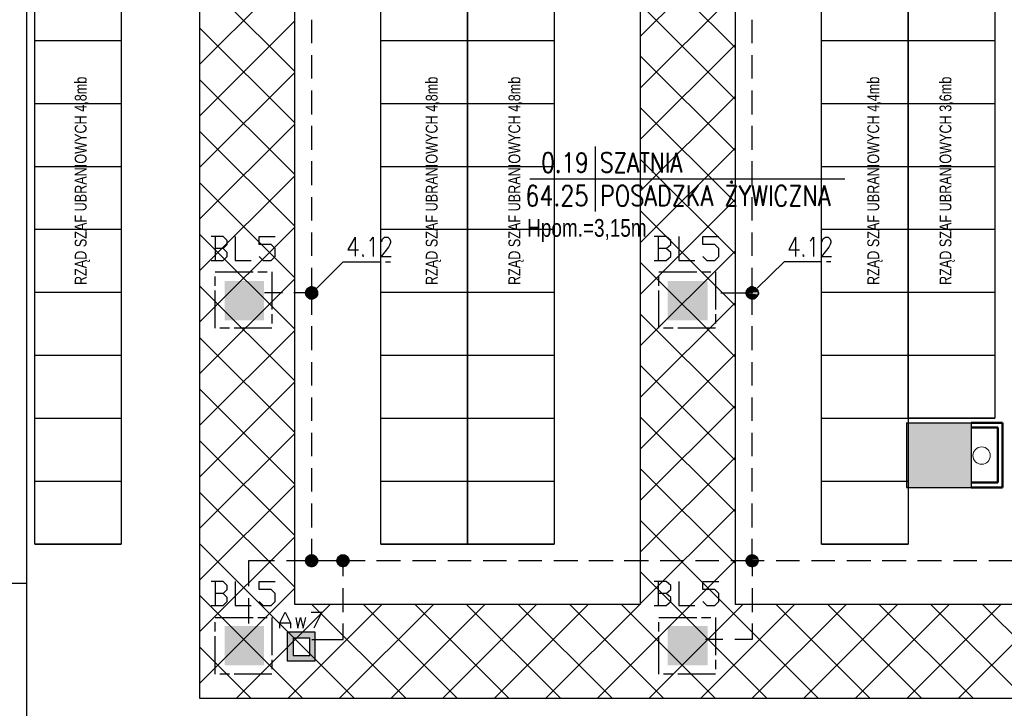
# Model space of a CAD drawing. Header units: millimetres. Extents: x 282377 to 1404227, y -783705 to 1038705.
# Tile 221 of 243: x 385189 to 385815, y 8857 to 9294. Entities that reach past the tile are written whole.
import ezdxf
from ezdxf.enums import TextEntityAlignment as Align

# ---------------------------------------------------------------- set-up
doc = ezdxf.new("R2010")
doc.units = ezdxf.units.MM
doc.linetypes.add('ACAD_ISO08W100', pattern=[36, 24, -3, 6, -3])
doc.layers.add('!!ELEKTRYKA', color=7, linetype='Continuous')
doc.styles.add('BIKTC', font='bikromsw.shx', dxfattribs={"width": 0.8})
doc.styles.add('ROMANS', font='romans', dxfattribs={"width": 0.7})

# ---------------------------------------------------------------- blocks, each defined once
blk = doc.blocks.new('bikmet')
blk.add_line((0, 1.65), (0, -1.65))
at = {"style": 'ROMANS', "width": 0.8}
blk.add_attdef('NRPOM', text='', height=1, dxfattribs=at).set_placement((-0.333, 0.333), align=Align.RIGHT)
blk.add_attdef('NWAPOM', (0.25, 0.333), '', height=1, dxfattribs=at)
blk.add_attdef('RAREA', text='', height=1.042, dxfattribs=at).set_placement((-0.333, -0.333), align=Align.TOP_RIGHT)
blk.add_attdef('PODLOGA', text='', height=1.042, dxfattribs=at).set_placement((0.25, -0.333), align=Align.TOP_LEFT)

msp = doc.modelspace()

# ---------------------------------------------------------------- hatches: boundary and pattern name
at = {"layer": '!!ELEKTRYKA'}
h = msp.add_hatch(color=252, dxfattribs=at)
h.dxf.hatch_style = 1
h.paths.add_polyline_path([(385752.7, 8997.12), (385793.7, 8997.12), (385793.7, 9038.12), (385752.7, 9038.12)])

# ---------------------------------------------------------------- linework, layer by layer
at = {"layer": '!!ELEKTRYKA', "color": 252}
for p, q in [((385193.7, 8936.12), (385193.7, 9446.12)), ((385303.7, 8862.99), (385303.7, 9446.12)), ((385363.7, 9446.12), (385363.7, 8922.99)), ((385583.7, 8922.99), (385583.7, 9446.12)), ((385643.7, 9446.12), (385643.7, 8922.99)), ((385198.7, 8961.12), (385198.7, 9441.12)), ((385253.7, 9441.12), (385253.7, 8961.12)), ((385418.7, 8961.12), (385418.7, 9441.12)), ((385473.7, 9441.12), (385473.7, 8961.12)), ((385473.7, 8961.12), (385473.7, 9441.12)), ((385528.7, 9441.12), (385528.7, 8961.12)), ((385698.7, 8961.12), (385698.7, 9401.12)), ((385753.7, 9401.12), (385753.7, 8961.12)), ((385753.7, 9041.12), (385753.7, 9401.12)), ((385808.7, 9401.12), (385808.7, 9041.12)), ((385198.7, 9281.12), (385253.7, 9281.12)), ((385418.7, 9281.12), (385473.7, 9281.12)), ((385473.7, 9281.12), (385528.7, 9281.12)), ((385698.7, 9281.12), (385753.7, 9281.12)), ((385753.7, 9281.12), (385808.7, 9281.12)), ((385198.7, 9241.12), (385253.7, 9241.12)), ((385418.7, 9241.12), (385473.7, 9241.12)), ((385473.7, 9241.12), (385528.7, 9241.12)), ((385698.7, 9241.12), (385753.7, 9241.12)), ((385753.7, 9241.12), (385808.7, 9241.12)), ((385198.7, 9201.12), (385253.7, 9201.12)), ((385418.7, 9201.12), (385473.7, 9201.12)), ((385473.7, 9201.12), (385528.7, 9201.12)), ((385698.7, 9201.12), (385753.7, 9201.12)), ((385753.7, 9201.12), (385808.7, 9201.12)), ((385198.7, 9161.12), (385253.7, 9161.12)), ((385418.7, 9161.12), (385473.7, 9161.12)), ((385473.7, 9161.12), (385528.7, 9161.12)), ((385698.7, 9161.12), (385753.7, 9161.12)), ((385753.7, 9161.12), (385808.7, 9161.12)), ((385198.7, 9121.12), (385253.7, 9121.12)), ((385418.7, 9121.12), (385473.7, 9121.12)), ((385473.7, 9121.12), (385528.7, 9121.12)), ((385698.7, 9121.12), (385753.7, 9121.12)), ((385753.7, 9121.12), (385808.7, 9121.12)), ((385198.7, 9081.12), (385253.7, 9081.12)), ((385418.7, 9081.12), (385473.7, 9081.12)), ((385473.7, 9081.12), (385528.7, 9081.12)), ((385698.7, 9081.12), (385753.7, 9081.12)), ((385753.7, 9081.12), (385808.7, 9081.12)), ((385198.7, 9041.12), (385253.7, 9041.12)), ((385418.7, 9041.12), (385473.7, 9041.12)), ((385473.7, 9041.12), (385528.7, 9041.12)), ((385698.7, 9041.12), (385753.7, 9041.12)), ((385753.7, 9041.12), (385808.7, 9041.12)), ((385808.7, 9041.12), (385753.7, 9041.12)), ((385752.7, 9038.12), (385793.7, 9038.12)), ((385752.7, 9038.12), (385752.7, 8997.12)), ((385793.7, 9038.12), (385793.7, 8997.12)), ((385198.7, 9001.12), (385253.7, 9001.12)), ((385418.7, 9001.12), (385473.7, 9001.12)), ((385473.7, 9001.12), (385528.7, 9001.12)), ((385698.7, 9001.12), (385753.7, 9001.12)), ((385752.7, 8997.12), (385793.7, 8997.12)), ((385198.7, 8961.12), (385253.7, 8961.12)), ((385253.7, 8961.12), (385198.7, 8961.12)), ((385418.7, 8961.12), (385473.7, 8961.12)), ((385473.7, 8961.12), (385418.7, 8961.12)), ((385473.7, 8961.12), (385528.7, 8961.12)), ((385528.7, 8961.12), (385473.7, 8961.12)), ((385698.7, 8961.12), (385753.7, 8961.12)), ((385753.7, 8961.12), (385698.7, 8961.12)), ((385193.7, 8936.12), (385127.7, 8936.12)), ((385363.7, 8922.99), (385583.7, 8922.99)), ((385643.7, 8922.99), (385863.7, 8922.99)), ((385923.7, 8862.99), (385303.7, 8862.99))]:
    msp.add_line(p, q, dxfattribs=at)
at = {"layer": '!!ELEKTRYKA', "color": 252, "linetype": 'Continuous'}
for p, q in [((385583.7, 9283.89), (385643.7, 9343.89)), ((385643.7, 9276.69), (385583.7, 9336.69)), ((385303.7, 9266.11), (385363.7, 9326.11)), ((385363.7, 9261.69), (385303.7, 9321.69)), ((385583.7, 9251.11), (385643.7, 9311.11)), ((385643.7, 9243.91), (385583.7, 9303.91)), ((385303.7, 9233.33), (385363.7, 9293.33)), ((385363.7, 9228.91), (385303.7, 9288.91)), ((385583.7, 9218.33), (385643.7, 9278.33)), ((385643.7, 9211.13), (385583.7, 9271.13)), ((385303.7, 9200.56), (385363.7, 9260.56)), ((385363.7, 9196.13), (385303.7, 9256.13)), ((385583.7, 9185.56), (385643.7, 9245.56)), ((385643.7, 9178.36), (385583.7, 9238.36)), ((385303.7, 9167.78), (385363.7, 9227.78)), ((385363.7, 9163.35), (385303.7, 9223.35)), ((385583.7, 9152.78), (385643.7, 9212.78)), ((385643.7, 9145.58), (385583.7, 9205.58)), ((385303.7, 9135), (385363.7, 9195)), ((385363.7, 9130.58), (385303.7, 9190.58)), ((385583.7, 9120), (385643.7, 9180)), ((385643.7, 9112.8), (385583.7, 9172.8)), ((385303.7, 9102.22), (385363.7, 9162.22)), ((385363.7, 9097.8), (385303.7, 9157.8)), ((385583.7, 9087.22), (385643.7, 9147.22)), ((385643.7, 9080.02), (385583.7, 9140.02)), ((385303.7, 9069.44), (385363.7, 9129.44)), ((385363.7, 9065.02), (385303.7, 9125.02)), ((385583.7, 9054.44), (385643.7, 9114.44)), ((385643.7, 9047.24), (385583.7, 9107.24)), ((385303.7, 9036.67), (385363.7, 9096.67)), ((385363.7, 9032.24), (385303.7, 9092.24)), ((385583.7, 9021.67), (385643.7, 9081.67)), ((385643.7, 9014.47), (385583.7, 9074.47)), ((385303.7, 9003.89), (385363.7, 9063.89)), ((385363.7, 8999.46), (385303.7, 9059.46)), ((385583.7, 8988.89), (385643.7, 9048.89)), ((385643.7, 8981.69), (385583.7, 9041.69)), ((385303.7, 8971.11), (385363.7, 9031.11)), ((385363.7, 8966.69), (385303.7, 9026.69)), ((385583.7, 8956.11), (385643.7, 9016.11)), ((385643.7, 8948.91), (385583.7, 9008.91)), ((385303.7, 8938.33), (385363.7, 8998.33)), ((385363.7, 8933.91), (385303.7, 8993.91)), ((385583.7, 8923.33), (385643.7, 8983.33)), ((385696.84, 8862.99), (385583.7, 8976.13)), ((385303.7, 8905.56), (385363.7, 8965.56)), ((385401.84, 8862.99), (385303.7, 8961.13)), ((385556.13, 8862.99), (385643.7, 8950.55)), ((385664.07, 8862.99), (385583.7, 8943.35)), ((385303.7, 8872.78), (385363.7, 8932.78)), ((385369.07, 8862.99), (385303.7, 8928.35)), ((385326.69, 8862.99), (385386.69, 8922.99)), ((385359.46, 8862.99), (385419.46, 8922.99)), ((385434.62, 8862.99), (385374.62, 8922.99)), ((385392.24, 8862.99), (385452.24, 8922.99)), ((385467.4, 8862.99), (385407.4, 8922.99)), ((385425.02, 8862.99), (385485.02, 8922.99)), ((385500.18, 8862.99), (385440.18, 8922.99)), ((385457.8, 8862.99), (385517.8, 8922.99)), ((385532.95, 8862.99), (385472.95, 8922.99)), ((385490.58, 8862.99), (385550.58, 8922.99)), ((385565.73, 8862.99), (385505.73, 8922.99)), ((385523.35, 8862.99), (385583.35, 8922.99)), ((385598.51, 8862.99), (385538.51, 8922.99)), ((385631.29, 8862.99), (385571.29, 8922.99)), ((385588.91, 8862.99), (385648.91, 8922.99)), ((385621.69, 8862.99), (385681.69, 8922.99)), ((385654.47, 8862.99), (385714.47, 8922.99)), ((385729.62, 8862.99), (385669.62, 8922.99)), ((385687.24, 8862.99), (385747.24, 8922.99)), ((385762.4, 8862.99), (385702.4, 8922.99)), ((385720.02, 8862.99), (385780.02, 8922.99)), ((385795.18, 8862.99), (385735.18, 8922.99)), ((385752.8, 8862.99), (385812.8, 8922.99)), ((385827.96, 8862.99), (385767.96, 8922.99)), ((385785.58, 8862.99), (385845.58, 8922.99)), ((385860.73, 8862.99), (385800.73, 8922.99)), ((385336.29, 8862.99), (385303.7, 8895.57))]:
    msp.add_line(p, q, dxfattribs=at)
at = {"layer": '!!ELEKTRYKA', "color": 7}
msp.add_line((385513.31, 9193.13), (385713.52, 9193.13), dxfattribs=at)
at = {"layer": '!!ELEKTRYKA', "color": 252, "lineweight": 50}
for p, q in [((385793.7, 9038.12), (385813.7, 9038.12)), ((385793.7, 9035.12), (385810.7, 9035.12)), ((385810.7, 9035.12), (385810.7, 9000.12)), ((385813.7, 9038.12), (385813.7, 8997.12)), ((385793.7, 9000.12), (385810.7, 9000.12)), ((385793.7, 8997.12), (385813.7, 8997.12))]:
    msp.add_line(p, q, dxfattribs=at)
at = {"layer": '!!ELEKTRYKA', "color": 252, "ltscale": 10}
msp.add_line((385193.7, 8815.12), (385193.7, 8936.12), dxfattribs=at)
at = {"layer": '!!ELEKTRYKA', "color": 5, "linetype": 'ACAD_ISO08W100', "lineweight": -3}
for points in [[(385374.8, 9279.4), (385374.8, 9294.22)], [(385654.62, 9279.41), (385654.62, 9294.22)], [(385374.8, 9256.96), (385374.8, 9271.78)], [(385654.62, 9256.97), (385654.62, 9271.79)], [(385374.8, 9234.1), (385374.8, 9249.35)], [(385654.62, 9234.11), (385654.62, 9249.35)], [(385374.8, 9211.66), (385374.8, 9226.91)], [(385654.62, 9211.67), (385654.62, 9226.91)], [(385374.8, 9189.23), (385374.8, 9204.47)], [(385654.62, 9189.23), (385654.62, 9204.47)], [(385374.8, 9166.79), (385374.8, 9181.61)], [(385654.62, 9166.8), (385654.62, 9181.62)], [(385318.48, 9149.02), (385320.98, 9151.56), (385320.98, 9154.1), (385318.48, 9156.64), (385310.83, 9156.64)], [(385313.39, 9156.64), (385313.39, 9141.4)], [(385326.08, 9156.64), (385326.08, 9141.4), (385336.22, 9141.4)], [(385341.33, 9143.94), (385343.9, 9141.39), (385348.96, 9141.39), (385351.52, 9143.94), (385351.52, 9149.02), (385348.96, 9151.56), (385341.33, 9151.56), (385341.33, 9156.64), (385351.52, 9156.64)], [(385374.8, 9144.36), (385374.8, 9159.17)], [(385402.33, 9156.21), (385397.64, 9148.17), (385404.4, 9148.17)], [(385402.27, 9156.22), (385402.27, 9143.95)], [(385411.58, 9153.68), (385412.41, 9154.52), (385413.72, 9156.22), (385413.72, 9143.94)], [(385419.24, 9153.25), (385419.24, 9153.67), (385419.65, 9154.94), (385420.07, 9155.36), (385420.96, 9156.21), (385423.1, 9156.21), (385423.92, 9155.36), (385424.33, 9154.94), (385424.75, 9153.67), (385424.75, 9152.82), (385424.33, 9151.55), (385423.51, 9149.86), (385418.83, 9143.93), (385425.16, 9143.93)], [(385599.97, 9149.02), (385602.95, 9151.56), (385602.95, 9154.1), (385599.97, 9156.64), (385592.38, 9156.64)], [(385594.93, 9156.63), (385594.93, 9141.4)], [(385608.04, 9156.64), (385608.04, 9141.4), (385618.19, 9141.4)], [(385623.29, 9143.94), (385625.86, 9141.4), (385630.93, 9141.4), (385633.43, 9143.94), (385633.43, 9149.01), (385630.93, 9151.55), (385623.29, 9151.55), (385623.29, 9156.64), (385633.43, 9156.64)], [(385654.62, 9144.36), (385654.62, 9159.18)], [(385682.11, 9156.22), (385677.87, 9148.17), (385684.66, 9148.17)], [(385682.15, 9156.21), (385682.15, 9143.93)], [(385691.47, 9153.67), (385692.34, 9154.51), (385693.62, 9156.2), (385693.62, 9143.93)], [(385699.05, 9153.25), (385699.05, 9153.67), (385699.52, 9154.94), (385699.92, 9155.37), (385701.19, 9156.21), (385702.87, 9156.21), (385703.74, 9155.37), (385704.15, 9154.94), (385704.55, 9153.67), (385704.55, 9152.83), (385704.15, 9151.55), (385703.27, 9149.86), (385698.64, 9143.94), (385705.02, 9143.94)], [(385310.83, 9141.4), (385318.48, 9141.4), (385320.98, 9143.94), (385320.98, 9146.48), (385318.48, 9149.02), (385313.41, 9149.02)], [(385592.38, 9141.39), (385599.97, 9141.39), (385602.95, 9143.94), (385602.95, 9146.48), (385599.97, 9149.02), (385594.88, 9149.02)], [(385407.37, 9145.2), (385406.96, 9144.78), (385407.37, 9143.93), (385407.79, 9144.78)], [(385687.18, 9145.21), (385686.77, 9144.79), (385687.18, 9143.94), (385687.65, 9144.79)], [(385394.7, 9140.54), (385374.8, 9120.65), (385374.8, 9136.73)], [(385394.68, 9140.55), (385424.75, 9140.55)], [(385674.97, 9140.55), (385654.62, 9120.65), (385654.62, 9136.74)], [(385674.91, 9140.56), (385704.57, 9140.56)], [(385356.15, 9120.66), (385344.72, 9120.66)], [(385374.76, 9106.69), (385374.76, 9120.65), (385363.35, 9120.65)], [(385654.66, 9106.68), (385654.66, 9120.64), (385634.74, 9120.64)], [(385374.8, 9084.24), (385374.8, 9099.48)], [(385654.62, 9084.24), (385654.62, 9099.48)], [(385374.8, 9061.81), (385374.8, 9076.62)], [(385654.62, 9061.81), (385654.62, 9076.62)], [(385374.8, 9039.37), (385374.8, 9054.18)], [(385654.62, 9039.37), (385654.62, 9054.19)], [(385374.8, 9016.93), (385374.8, 9031.75)], [(385654.62, 9016.93), (385654.62, 9031.75)], [(385374.8, 8994.49), (385374.8, 9009.31)], [(385654.62, 8994.5), (385654.62, 9009.31)], [(385374.8, 8971.63), (385374.8, 8986.87)], [(385654.62, 8971.63), (385654.62, 8986.87)], [(385408.66, 8950.47), (385394.7, 8950.47), (385374.8, 8950.47), (385374.8, 8964.43)], [(385662.23, 8950.46), (385654.62, 8950.46), (385654.62, 8964.43)], [(385351.08, 8950.46), (385334.57, 8950.46), (385334.57, 8934.38)], [(385374.78, 8950.46), (385358.72, 8950.46)], [(385394.68, 8940.73), (385394.68, 8950.47)], [(385431.08, 8950.46), (385415.86, 8950.46)], [(385453.52, 8950.46), (385438.72, 8950.46)], [(385475.97, 8950.46), (385461.16, 8950.46)], [(385498.41, 8950.46), (385483.61, 8950.46)], [(385520.86, 8950.46), (385506.06, 8950.46)], [(385543.72, 8950.46), (385528.5, 8950.46)], [(385566.16, 8950.46), (385550.88, 8950.46)], [(385588.61, 8950.46), (385573.32, 8950.46)], [(385611.06, 8950.46), (385596.18, 8950.46)], [(385633.43, 8950.46), (385618.63, 8950.46)], [(385654.64, 8950.46), (385641.07, 8950.46)], [(385654.62, 8950.46), (385654.62, 8940.73)], [(385684.67, 8950.46), (385669.87, 8950.46)], [(385707.15, 8950.46), (385692.28, 8950.46)], [(385729.96, 8950.46), (385714.75, 8950.46)], [(385752.44, 8950.46), (385737.16, 8950.46)], [(385774.85, 8950.46), (385759.64, 8950.46)], [(385797.32, 8950.46), (385782.45, 8950.46)], [(385819.73, 8950.46), (385804.93, 8950.46)], [(385318.48, 8929.73), (385320.98, 8932.27), (385320.98, 8934.81), (385318.48, 8937.35), (385310.83, 8937.35)], [(385313.39, 8937.34), (385313.39, 8922.11)], [(385326.08, 8937.35), (385326.08, 8922.11), (385336.22, 8922.11)], [(385341.33, 8924.64), (385343.9, 8922.11), (385348.96, 8922.11), (385351.52, 8924.64), (385351.52, 8929.72), (385348.96, 8932.26), (385341.33, 8932.26), (385341.33, 8937.34), (385351.52, 8937.34)], [(385599.97, 8929.72), (385602.95, 8932.27), (385602.95, 8934.81), (385599.97, 8937.35), (385592.38, 8937.35)], [(385594.93, 8937.34), (385594.93, 8922.1)], [(385608.04, 8937.34), (385608.04, 8922.1), (385618.19, 8922.1)], [(385623.29, 8924.64), (385625.86, 8922.1), (385630.93, 8922.1), (385633.43, 8924.64), (385633.43, 8929.73), (385630.93, 8932.26), (385623.29, 8932.26), (385623.29, 8937.34), (385633.43, 8937.34)], [(385310.83, 8922.11), (385318.48, 8922.11), (385320.98, 8924.65), (385320.98, 8927.19), (385318.48, 8929.73), (385313.41, 8929.73)], [(385394.68, 8917.87), (385394.68, 8933.11)], [(385592.38, 8922.11), (385599.97, 8922.11), (385602.95, 8924.64), (385602.95, 8927.18), (385599.97, 8929.72), (385594.88, 8929.72)], [(385654.62, 8933.11), (385654.62, 8917.87)], [(385334.57, 8926.76), (385334.57, 8910.67)], [(385374.8, 8900.51), (385394.7, 8900.51), (385394.7, 8910.67)], [(385654.57, 8910.68), (385654.57, 8900.52), (385643.58, 8900.52)], [(385635.96, 8900.52), (385624.95, 8900.52)]]:
    msp.add_lwpolyline(points, dxfattribs=at)
for points in [[(385313.39, 9134.2), (385349.38, 9134.2), (385349.38, 9098.22), (385313.39, 9098.22)], [(385595.34, 9134.2), (385631.32, 9134.2), (385631.32, 9098.22), (385595.34, 9098.22)], [(385372.18, 9117.69), (385372.6, 9117.27), (385373.5, 9116.85), (385374.33, 9116.85), (385375.15, 9116.85), (385375.57, 9116.85), (385376.47, 9117.27), (385377.3, 9117.69), (385377.71, 9118.12), (385378.13, 9118.55), (385378.54, 9119.39), (385378.54, 9120.24), (385378.54, 9120.66), (385378.54, 9121.5), (385378.13, 9122.35), (385377.71, 9122.78), (385377.3, 9123.63), (385376.47, 9124.05), (385375.98, 9124.05), (385375.15, 9124.47), (385374.33, 9124.47), (385373.91, 9124.47), (385373.08, 9124.05), (385372.18, 9123.63), (385371.77, 9123.2), (385371.35, 9122.35), (385370.94, 9121.93), (385370.94, 9121.08), (385370.94, 9120.24), (385370.94, 9119.39), (385371.35, 9118.97), (385371.77, 9118.12)], [(385652.1, 9117.68), (385652.91, 9117.26), (385653.79, 9116.84), (385654.19, 9116.84), (385655.07, 9116.84), (385655.88, 9116.84), (385656.75, 9117.26), (385657.16, 9117.68), (385657.56, 9118.11), (385658.04, 9118.53), (385658.44, 9119.38), (385658.84, 9120.22), (385658.84, 9120.65), (385658.44, 9121.5), (385658.44, 9122.34), (385658.04, 9122.76), (385657.16, 9123.61), (385656.75, 9124.03), (385655.88, 9124.03), (385655.07, 9124.46), (385654.67, 9124.46), (385653.79, 9124.46), (385652.91, 9124.03), (385652.51, 9123.61), (385651.7, 9123.19), (385651.23, 9122.34), (385651.23, 9121.91), (385650.82, 9121.07), (385650.82, 9120.22), (385651.23, 9119.38), (385651.23, 9118.95), (385651.7, 9118.11)], [(385313.39, 8914.48), (385349.38, 8914.48), (385349.38, 8878.5), (385313.39, 8878.5)], [(385595.34, 8914.48), (385631.32, 8914.48), (385631.32, 8878.5), (385595.34, 8878.5)]]:
    msp.add_lwpolyline(points, close=True, dxfattribs=at)
at = {"layer": '!!ELEKTRYKA', "color": 30, "linetype": 'ACAD_ISO08W100', "lineweight": -3, "true_color": 0xff7e00}
for points in [[(385354.45, 8907.71), (385354.45, 8911.1), (385357.84, 8917.87), (385361.23, 8911.1), (385361.23, 8907.71)], [(385374.39, 8917.86), (385381.16, 8917.86), (385376.12, 8907.7)], [(385354.45, 8911.1), (385361.23, 8911.1)], [(385364.59, 8914.49), (385365.83, 8907.72), (385367.56, 8914.49), (385369.22, 8907.72), (385370.95, 8914.49)]]:
    msp.add_lwpolyline(points, dxfattribs=at)
for points in [[(385359.14, 8886.96), (385376.92, 8886.96), (385376.92, 8905.16), (385359.14, 8905.16)], [(385362.93, 8890.35), (385373.52, 8890.35), (385373.52, 8901.36), (385362.93, 8901.36)]]:
    msp.add_lwpolyline(points, close=True, dxfattribs=at)
at = {"layer": '!!ELEKTRYKA', "color": 5, "linetype": 'ACAD_ISO08W100', "lineweight": -3}
for centre, radius in [((385374.62, 9120.69), 3.84), ((385374.62, 9120.69), 3.84), ((385654.54, 9120.66), 3.82), ((385654.54, 9120.66), 3.82), ((385374.62, 8950.5), 3.84), ((385374.62, 8950.5), 3.84), ((385394.56, 8950.49), 3.83), ((385394.56, 8950.49), 3.83), ((385654.54, 8950.48), 3.82), ((385654.54, 8950.48), 3.82)]:
    msp.add_circle(centre, radius, dxfattribs=at)
at = {"layer": '!!ELEKTRYKA', "color": 252, "linetype": 'Continuous', "lineweight": 20, "ltscale": 25}
msp.add_circle((385800.4, 9017.34), 5.5, dxfattribs=at)
at = {"layer": '!!ELEKTRYKA', "color": 5, "linetype": 'ACAD_ISO08W100', "lineweight": -3}
for points in [[(385319.32, 9128.27), (385344.32, 9103.29), (385319.32, 9103.29)], [(385319.32, 9128.27), (385344.32, 9128.27), (385344.32, 9103.29)], [(385378.13, 9122.35), (385370.94, 9121.5), (385378.54, 9121.5)], [(385378.13, 9122.35), (385371.35, 9122.35), (385370.94, 9121.5)], [(385371.35, 9122.35), (385378.54, 9121.93), (385370.94, 9121.93)], [(385377.37, 9123.19), (385371.42, 9122.76), (385377.78, 9122.76)], [(385377.37, 9123.19), (385372.25, 9123.19), (385371.42, 9122.76)], [(385371.84, 9123.19), (385378.2, 9122.34), (385371.42, 9122.34)], [(385377.78, 9122.76), (385371.42, 9122.34), (385378.2, 9122.34)], [(385377.78, 9122.76), (385371.42, 9122.76), (385371.42, 9122.34)], [(385372.25, 9123.61), (385377.78, 9123.19), (385371.84, 9123.19)], [(385371.84, 9123.19), (385377.78, 9123.19), (385378.19, 9122.34)], [(385373.08, 9124.04), (385377.29, 9123.61), (385372.25, 9123.61)], [(385376.88, 9123.61), (385372.25, 9123.19), (385377.29, 9123.19)], [(385376.88, 9123.61), (385372.66, 9123.61), (385372.25, 9123.19)], [(385372.25, 9123.61), (385377.29, 9123.61), (385377.78, 9123.19)], [(385376.05, 9124.04), (385372.66, 9123.61), (385376.88, 9123.61)], [(385376.05, 9124.04), (385373.49, 9124.04), (385372.66, 9123.61)], [(385373.49, 9124.47), (385376.46, 9124.04), (385373.08, 9124.04)], [(385373.08, 9124.04), (385376.46, 9124.04), (385377.29, 9123.62)], [(385375.63, 9124.47), (385373.49, 9124.05), (385376.05, 9124.05)], [(385375.63, 9124.47), (385373.91, 9124.47), (385373.49, 9124.05)], [(385373.49, 9124.47), (385376.05, 9124.47), (385376.46, 9124.05)], [(385600.86, 9128.27), (385626.26, 9103.29), (385600.86, 9103.29)], [(385600.86, 9128.27), (385626.26, 9128.27), (385626.26, 9103.29)], [(385651.64, 9123.19), (385657.98, 9122.34), (385651.24, 9122.34)], [(385657.98, 9122.77), (385651.24, 9122.34), (385658.45, 9122.34)], [(385657.98, 9122.77), (385651.64, 9122.77), (385651.24, 9122.34)], [(385652.53, 9123.61), (385657.58, 9123.19), (385651.65, 9123.19)], [(385657.58, 9123.19), (385651.65, 9122.77), (385657.99, 9122.77)], [(385657.58, 9123.19), (385652.06, 9123.19), (385651.65, 9122.77)], [(385651.65, 9123.19), (385657.58, 9123.19), (385657.99, 9122.34)], [(385656.72, 9123.62), (385652.06, 9123.2), (385657.59, 9123.2)], [(385656.72, 9123.62), (385652.47, 9123.62), (385652.06, 9123.2)], [(385656.32, 9124.04), (385652.48, 9123.62), (385656.73, 9123.62)], [(385656.32, 9124.04), (385653.36, 9124.04), (385652.48, 9123.62)], [(385652.88, 9124.04), (385657.13, 9123.62), (385652.48, 9123.62)], [(385652.48, 9123.62), (385657.13, 9123.62), (385657.53, 9123.19)], [(385653.77, 9124.47), (385656.73, 9124.05), (385652.89, 9124.05)], [(385652.89, 9124.05), (385656.73, 9124.05), (385657.14, 9123.62)], [(385655.4, 9124.47), (385653.31, 9124.05), (385656.27, 9124.05)], [(385655.4, 9124.47), (385654.18, 9124.47), (385653.31, 9124.05)], [(385653.79, 9124.46), (385655.88, 9124.46), (385656.76, 9124.03)], [(385370.94, 9121.93), (385378.54, 9121.08), (385370.94, 9121.08)], [(385370.94, 9121.93), (385378.54, 9121.93), (385378.54, 9121.08)], [(385378.54, 9121.5), (385370.94, 9120.66), (385378.54, 9120.66)], [(385378.54, 9121.5), (385370.94, 9121.5), (385370.94, 9120.66)], [(385370.94, 9121.08), (385378.54, 9120.24), (385370.94, 9120.24)], [(385370.94, 9121.08), (385378.54, 9121.08), (385378.54, 9120.24)], [(385378.54, 9120.66), (385370.94, 9119.82), (385378.54, 9119.82)], [(385378.54, 9120.66), (385370.94, 9120.66), (385370.94, 9119.82)], [(385370.94, 9120.24), (385378.54, 9119.82), (385370.94, 9119.82)], [(385370.94, 9120.24), (385378.54, 9120.24), (385378.54, 9119.82)], [(385378.54, 9119.82), (385370.94, 9119.39), (385378.54, 9119.39)], [(385378.54, 9119.82), (385370.94, 9119.82), (385370.94, 9119.39)], [(385370.94, 9119.82), (385378.13, 9118.97), (385371.35, 9118.97)], [(385370.94, 9119.82), (385378.54, 9119.82), (385378.13, 9118.97)], [(385378.54, 9119.39), (385370.94, 9119.39), (385371.35, 9118.55)], [(385371.42, 9122.34), (385378.2, 9122.34), (385378.61, 9121.92)], [(385378.61, 9119.37), (385371.42, 9118.53), (385378.2, 9118.53)], [(385371.42, 9118.95), (385377.78, 9118.11), (385371.42, 9118.11)], [(385371.42, 9118.95), (385378.2, 9118.95), (385377.78, 9118.11)], [(385378.2, 9118.53), (385371.42, 9118.53), (385371.84, 9118.11)], [(385371.42, 9118.11), (385377.37, 9117.68), (385372.25, 9117.68)], [(385371.42, 9118.11), (385377.78, 9118.11), (385377.37, 9117.68)], [(385378.19, 9118.53), (385371.84, 9118.11), (385377.78, 9118.11)], [(385377.78, 9118.11), (385371.84, 9118.11), (385372.25, 9117.68)], [(385377.78, 9118.11), (385372.25, 9117.69), (385377.29, 9117.69)], [(385377.29, 9117.69), (385372.25, 9117.69), (385373.08, 9117.26)], [(385372.25, 9117.69), (385376.88, 9117.26), (385372.66, 9117.26)], [(385372.25, 9117.69), (385377.29, 9117.69), (385376.88, 9117.26)], [(385372.66, 9117.26), (385376.05, 9116.84), (385373.49, 9116.84)], [(385372.66, 9117.26), (385376.88, 9117.26), (385376.05, 9116.84)], [(385377.29, 9117.69), (385373.08, 9117.27), (385376.46, 9117.27)], [(385376.46, 9117.27), (385373.08, 9117.27), (385373.49, 9116.84)], [(385376.46, 9117.27), (385373.49, 9116.84), (385376.05, 9116.84)], [(385658.44, 9122.34), (385650.82, 9121.5), (385658.44, 9121.5)], [(385658.44, 9122.34), (385651.23, 9122.34), (385650.82, 9121.5)], [(385651.23, 9121.91), (385658.44, 9121.07), (385650.82, 9121.07)], [(385658.44, 9121.5), (385650.82, 9120.65), (385658.84, 9120.65)], [(385658.44, 9121.5), (385650.82, 9121.5), (385650.82, 9120.65)], [(385650.82, 9121.07), (385658.84, 9120.22), (385650.82, 9120.22)], [(385650.82, 9121.07), (385658.44, 9121.07), (385658.84, 9120.22)], [(385658.84, 9120.65), (385650.82, 9119.8), (385658.44, 9119.8)], [(385658.84, 9120.65), (385650.82, 9120.65), (385650.82, 9119.8)], [(385650.82, 9120.22), (385658.44, 9119.8), (385650.82, 9119.8)], [(385650.82, 9120.22), (385658.84, 9120.22), (385658.44, 9119.8)], [(385658.44, 9119.8), (385650.82, 9119.8), (385651.23, 9119.38)], [(385650.82, 9119.8), (385658.44, 9118.95), (385651.23, 9118.95)], [(385650.82, 9119.8), (385658.44, 9119.8), (385658.44, 9118.95)], [(385651.24, 9122.34), (385658.45, 9121.92), (385651.24, 9121.92)], [(385651.24, 9122.34), (385657.98, 9122.34), (385658.45, 9121.92)], [(385651.24, 9121.92), (385658.45, 9121.92), (385658.45, 9121.07)], [(385658.45, 9119.8), (385651.24, 9119.38), (385658.45, 9119.38)], [(385658.45, 9119.38), (385651.24, 9118.53), (385657.98, 9118.53)], [(385658.45, 9119.38), (385651.24, 9119.38), (385651.24, 9118.53)], [(385651.24, 9118.96), (385657.98, 9118.11), (385651.64, 9118.11)], [(385651.24, 9118.96), (385658.45, 9118.96), (385657.98, 9118.11)], [(385657.98, 9118.53), (385651.24, 9118.53), (385651.64, 9118.11)], [(385657.99, 9118.54), (385651.65, 9118.11), (385657.58, 9118.11)], [(385657.58, 9118.11), (385651.65, 9118.11), (385652.53, 9117.69)], [(385651.65, 9118.11), (385657.58, 9117.69), (385652.06, 9117.69)], [(385651.65, 9118.11), (385657.99, 9118.11), (385657.58, 9117.69)], [(385652.06, 9117.69), (385656.72, 9117.27), (385652.47, 9117.27)], [(385652.06, 9117.69), (385657.59, 9117.69), (385656.72, 9117.27)], [(385657.53, 9118.12), (385652.48, 9117.69), (385657.13, 9117.69)], [(385657.13, 9117.69), (385652.48, 9117.69), (385652.88, 9117.27)], [(385652.48, 9117.27), (385656.32, 9116.84), (385653.36, 9116.84)], [(385652.48, 9117.27), (385656.73, 9117.27), (385656.32, 9116.84)], [(385657.14, 9117.7), (385652.89, 9117.27), (385656.73, 9117.27)], [(385656.73, 9117.27), (385652.89, 9117.27), (385653.77, 9116.85)], [(385656.76, 9117.26), (385653.79, 9116.84), (385655.88, 9116.84)], [(385377.37, 8953.43), (385371.42, 8953), (385377.78, 8953)], [(385377.37, 8953.43), (385372.25, 8953.43), (385371.42, 8953)], [(385376.88, 8953.86), (385372.25, 8953.43), (385377.29, 8953.43)], [(385376.88, 8953.86), (385372.66, 8953.86), (385372.25, 8953.43)], [(385376.05, 8954.28), (385372.66, 8953.86), (385376.88, 8953.86)], [(385376.05, 8954.28), (385373.49, 8954.28), (385372.66, 8953.86)], [(385397.64, 8953.44), (385391.71, 8953.01), (385398.06, 8953.01)], [(385397.64, 8953.44), (385392.12, 8953.44), (385391.71, 8953.01)], [(385396.75, 8953.86), (385392.12, 8953.44), (385397.64, 8953.44)], [(385396.75, 8953.86), (385392.54, 8953.86), (385392.12, 8953.44)], [(385396.33, 8954.29), (385392.54, 8953.86), (385396.75, 8953.86)], [(385396.33, 8954.29), (385393.36, 8954.29), (385392.54, 8953.86)], [(385657.58, 8953.43), (385651.65, 8953.01), (385657.99, 8953.01)], [(385657.58, 8953.43), (385652.06, 8953.43), (385651.65, 8953.01)], [(385656.72, 8953.85), (385652.06, 8953.43), (385657.59, 8953.43)], [(385656.72, 8953.85), (385652.47, 8953.85), (385652.06, 8953.43)], [(385656.32, 8954.28), (385652.48, 8953.86), (385656.73, 8953.86)], [(385656.32, 8954.28), (385653.36, 8954.28), (385652.48, 8953.86)], [(385378.13, 8952.17), (385370.94, 8951.32), (385378.54, 8951.32)], [(385378.13, 8952.17), (385371.35, 8952.17), (385370.94, 8951.32)], [(385378.54, 8951.32), (385370.94, 8950.9), (385378.54, 8950.9)], [(385378.54, 8951.32), (385370.94, 8951.32), (385370.94, 8950.9)], [(385378.54, 8950.9), (385370.94, 8950.05), (385378.54, 8950.05)], [(385378.54, 8950.9), (385370.94, 8950.9), (385370.94, 8950.05)], [(385378.54, 8950.05), (385370.94, 8949.2), (385378.54, 8949.2)], [(385378.54, 8950.05), (385370.94, 8950.05), (385370.94, 8949.2)], [(385378.54, 8949.2), (385370.94, 8949.2), (385371.35, 8948.78)], [(385377.78, 8953), (385371.42, 8952.15), (385378.2, 8952.15)], [(385377.78, 8953), (385371.42, 8953), (385371.42, 8952.15)], [(385378.61, 8949.19), (385371.42, 8948.77), (385378.2, 8948.77)], [(385378.2, 8948.77), (385371.42, 8948.77), (385371.84, 8947.92)], [(385378.19, 8948.77), (385371.84, 8947.92), (385377.78, 8947.92)], [(385377.78, 8947.92), (385371.84, 8947.92), (385372.25, 8947.5)], [(385377.78, 8947.93), (385372.25, 8947.5), (385377.29, 8947.5)], [(385377.29, 8947.5), (385372.25, 8947.5), (385373.08, 8947.08)], [(385377.29, 8947.51), (385373.08, 8947.08), (385376.46, 8947.08)], [(385398.47, 8952.16), (385390.88, 8951.31), (385398.47, 8951.31)], [(385398.47, 8952.16), (385391.29, 8952.16), (385390.88, 8951.31)], [(385398.47, 8951.31), (385390.88, 8950.89), (385398.47, 8950.89)], [(385398.47, 8951.31), (385390.88, 8951.31), (385390.88, 8950.89)], [(385398.47, 8950.89), (385390.88, 8950.04), (385398.47, 8950.04)], [(385398.47, 8950.89), (385390.88, 8950.89), (385390.88, 8950.04)], [(385398.47, 8950.04), (385390.88, 8950.04), (385391.29, 8949.2)], [(385398.06, 8953.01), (385391.29, 8952.16), (385398.47, 8952.16)], [(385398.06, 8953.01), (385391.71, 8953.01), (385391.29, 8952.16)], [(385398.47, 8950.05), (385391.29, 8949.2), (385398.47, 8949.2)], [(385398.47, 8949.2), (385391.29, 8948.77), (385398.06, 8948.77)], [(385398.47, 8949.2), (385391.29, 8949.2), (385391.29, 8948.77)], [(385398.06, 8948.77), (385391.29, 8948.77), (385391.71, 8947.93)], [(385398.06, 8948.78), (385391.71, 8947.93), (385397.64, 8947.93)], [(385397.64, 8947.93), (385391.71, 8947.93), (385392.54, 8947.51)], [(385397.64, 8947.93), (385392.54, 8947.51), (385397.16, 8947.51)], [(385397.16, 8947.51), (385392.54, 8947.51), (385392.95, 8947.09)], [(385397.16, 8947.51), (385392.95, 8947.09), (385396.33, 8947.09)], [(385658.44, 8952.15), (385650.82, 8951.31), (385658.44, 8951.31)], [(385658.44, 8952.15), (385651.23, 8952.15), (385650.82, 8951.31)], [(385658.44, 8951.31), (385650.82, 8950.89), (385658.84, 8950.89)], [(385658.44, 8951.31), (385650.82, 8951.31), (385650.82, 8950.89)], [(385658.84, 8950.89), (385650.82, 8950.04), (385658.44, 8950.04)], [(385658.84, 8950.89), (385650.82, 8950.89), (385650.82, 8950.04)], [(385658.44, 8950.04), (385650.82, 8950.04), (385651.23, 8949.2)], [(385657.98, 8953.01), (385651.24, 8952.16), (385658.45, 8952.16)], [(385657.98, 8953.01), (385651.64, 8953.01), (385651.24, 8952.16)], [(385658.45, 8950.04), (385651.24, 8949.2), (385658.45, 8949.2)], [(385658.45, 8949.2), (385651.24, 8948.77), (385657.98, 8948.77)], [(385658.45, 8949.2), (385651.24, 8949.2), (385651.24, 8948.77)], [(385657.98, 8948.77), (385651.24, 8948.77), (385651.64, 8947.92)], [(385657.99, 8948.78), (385651.65, 8947.93), (385657.58, 8947.93)], [(385657.58, 8947.93), (385651.65, 8947.93), (385652.53, 8947.5)], [(385657.53, 8947.93), (385652.48, 8947.51), (385657.13, 8947.51)], [(385657.13, 8947.51), (385652.48, 8947.51), (385652.88, 8947.08)], [(385657.14, 8947.51), (385652.89, 8947.09), (385656.73, 8947.09)], [(385376.46, 8947.08), (385373.08, 8947.08), (385373.49, 8946.66)], [(385376.46, 8947.09), (385373.49, 8946.66), (385376.05, 8946.66)], [(385396.33, 8947.09), (385392.95, 8947.09), (385393.78, 8946.67)], [(385396.4, 8947.07), (385393.85, 8946.65), (385395.99, 8946.65)], [(385656.73, 8947.09), (385652.89, 8947.09), (385653.77, 8946.66)], [(385656.76, 8947.08), (385653.79, 8946.65), (385655.88, 8946.65)], [(385319.32, 8908.98), (385344.32, 8884), (385319.32, 8884)], [(385319.32, 8908.98), (385344.32, 8908.98), (385344.32, 8884)], [(385600.86, 8908.98), (385626.26, 8884), (385600.86, 8884)], [(385600.86, 8908.98), (385626.26, 8908.98), (385626.26, 8884)]]:
    msp.add_solid(points, dxfattribs=at)
at = {"layer": '!!ELEKTRYKA', "color": 30, "linetype": 'ACAD_ISO08W100', "lineweight": -3, "true_color": 0xff7e00}
for points in [[(385359.14, 8905.16), (385376.92, 8901.36), (385359.14, 8901.36)], [(385359.14, 8905.16), (385376.92, 8905.16), (385376.92, 8901.36)], [(385359.14, 8901.36), (385362.94, 8890.35), (385359.14, 8890.35)], [(385359.14, 8901.36), (385362.94, 8901.36), (385362.94, 8890.35)], [(385373.49, 8901.37), (385376.88, 8890.36), (385373.49, 8890.36)], [(385373.49, 8901.37), (385376.88, 8901.37), (385376.88, 8890.36)], [(385359.14, 8890.35), (385376.92, 8886.96), (385359.14, 8886.96)], [(385359.14, 8890.35), (385376.92, 8890.35), (385376.92, 8886.96)]]:
    msp.add_solid(points, dxfattribs=at)

# ---------------------------------------------------------------- block references
at = {"layer": '!!ELEKTRYKA', "color": 18, "true_color": 0x000000, "xscale": 12.5, "yscale": 12.5, "zscale": 12.5}
msp.add_blockref('bikmet', (385554.73, 9193.13), dxfattribs=at).add_auto_attribs({'NRPOM': '0.19', 'NWAPOM': 'SZATNIA', 'RAREA': '64.25', 'PODLOGA': 'POSADZKA ŻYWICZNA'})

# ---------------------------------------------------------------- texts
at = {"layer": '!!ELEKTRYKA', "color": 252, "style": 'BIKTC', "width": 0.8}
for s, height, rotation, p in [('RZĄD SZAF UBRANIOWYCH 4,8mb', 7.5, 90, (385231.63, 9125.71)), ('RZĄD SZAF UBRANIOWYCH 4,8mb', 7.5, 90, (385454.68, 9125.71)), ('RZĄD SZAF UBRANIOWYCH 4,8mb', 7.5, 90, (385507.24, 9125.71)), ('RZĄD SZAF UBRANIOWYCH 4,4mb', 7.5, 90, (385735.29, 9125.71)), ('RZĄD SZAF UBRANIOWYCH 3,6mb', 7.5, 90, (385781.17, 9125.71)), ('Hpom.=3,15m', 11.25, 360, (385511.6, 9156.39))]:
    msp.add_text(s, height=height, rotation=rotation, dxfattribs=at).set_placement(p)

doc.saveas('drawing.dxf')
